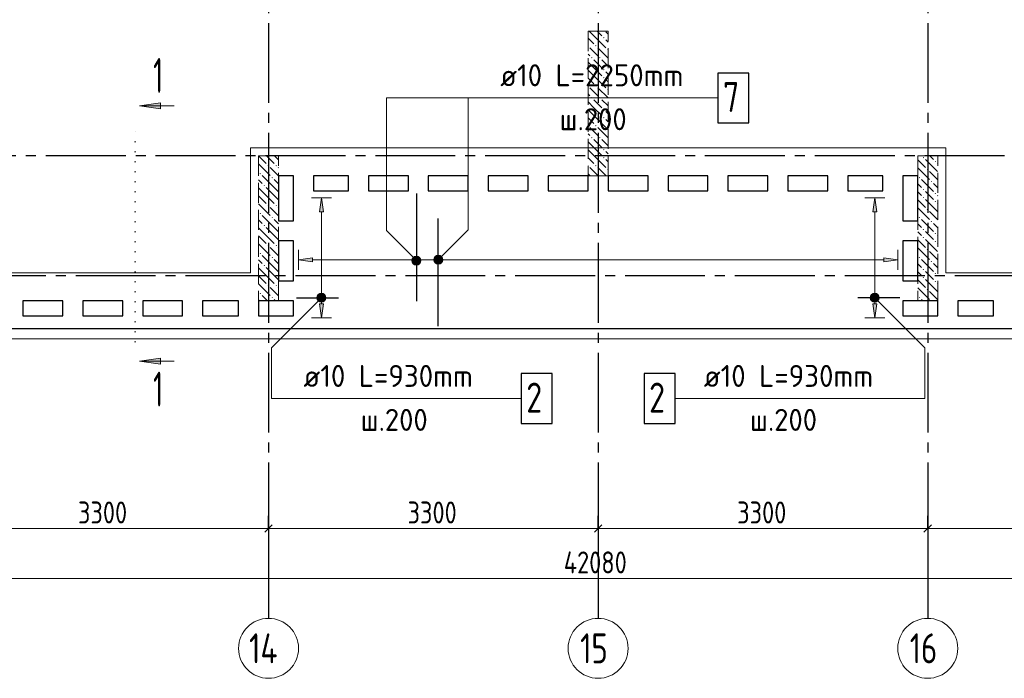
# Model space of a CAD drawing. Header units: millimetres. Extents: x 0 to 61017, y 0 to 42000.
# Tile 8 of 26: x 22449 to 32307, y 16370 to 22964. Entities that reach past the tile are written whole.
import ezdxf

# ---------------------------------------------------------------- set-up
doc = ezdxf.new("R2010")
doc.units = ezdxf.units.MM
for name, pattern in [('______2', [270, 200, -70]), ('______5', [1100, 800, -100, 100, -100]), ('______9', [100, 0, -100])]:
    doc.linetypes.add(name, pattern=pattern)
for name, color, linetype, lineweight in [('Standard', 7, 'Continuous', 25), ('ЖБ Пилон', 180, 'Continuous', 25), ('Обрамление П-обр. равн.', 7, 'Continuous', 25), ('Оси', 40, '______5', 18), ('Позиционная метка линия выноска', 7, 'Continuous', 13), ('Позиционная метка номер позиции', 7, 'Continuous', 13), ('Узлы символ', 7, 'Continuous', 25)]:
    doc.layers.add(name, color=color, linetype=linetype, lineweight=lineweight)
doc.layers.add('ЖБ Перекрытие верхний уровень', color=7, linetype='Continuous', lineweight=25, true_color=0xe0e0ff)
doc.styles.add('GOST 2.304-81', font='txt')
doc.styles.add('ISOCPEUR', font='txt')

msp = doc.modelspace()

# ---------------------------------------------------------------- hatches: boundary and pattern name
at = {"layer": 'ЖБ Пилон', "linetype": 'Continuous', "lineweight": 18, "transparency": 33554687}
for points in [[(28290.5, 22783.1), (28296.9, 22789.6), (28303.4, 22783.1), (28296.9, 22776.6)], [(28140, 22706.6), (28143.5, 22703.1), (28140, 22699.7)], [(28210.4, 22703.1), (28216.9, 22709.6), (28223.4, 22703.1), (28216.9, 22696.6)], [(28170.5, 22583.1), (28177, 22589.6), (28183.5, 22583.1), (28177, 22576.6)], [(28250.5, 22583.1), (28257, 22589.6), (28263.5, 22583.1), (28257, 22576.6)], [(28330.5, 22663.1), (28337, 22669.6), (28340, 22666.6), (28340, 22659.7), (28337, 22656.6)], [(28290.5, 22463.1), (28296.9, 22469.6), (28303.4, 22463.1), (28296.9, 22456.6)], [(28290.5, 22383.1), (28296.9, 22389.6), (28303.4, 22383.1), (28296.9, 22376.6)], [(28140, 22306.6), (28143.5, 22303.1), (28140, 22299.7)], [(28210.4, 22303.1), (28216.9, 22309.6), (28223.4, 22303.1), (28216.9, 22296.6)], [(28170.5, 22183.1), (28177, 22189.6), (28183.5, 22183.1), (28177, 22176.6)], [(28250.5, 22183.1), (28257, 22189.6), (28263.5, 22183.1), (28257, 22176.6)], [(28330.5, 22263.1), (28337, 22269.6), (28340, 22266.6), (28340, 22259.7), (28337, 22256.6)], [(28290.5, 22063.1), (28296.9, 22069.6), (28303.4, 22063.1), (28296.9, 22056.6)], [(28290.5, 21983.1), (28296.9, 21989.6), (28303.4, 21983.1), (28296.9, 21976.6)], [(28140, 21906.6), (28143.5, 21903.1), (28140, 21899.7)], [(28210.4, 21903.1), (28216.9, 21909.6), (28223.4, 21903.1), (28216.9, 21896.6)], [(28170.5, 21783.1), (28177, 21789.6), (28183.5, 21783.1), (28177, 21776.6)], [(28250.5, 21783.1), (28257, 21789.6), (28263.5, 21783.1), (28257, 21776.6)], [(28330.5, 21863.1), (28337, 21869.6), (28340, 21866.6), (28340, 21859.7), (28337, 21856.6)], [(28290.5, 21663.1), (28296.9, 21669.6), (28303.4, 21663.1), (28296.9, 21656.6)], [(28290.5, 21583.1), (28296.9, 21589.6), (28303.4, 21583.1), (28296.9, 21576.6)], [(31490.5, 21583.1), (31496.9, 21589.6), (31503.4, 21583.1), (31496.9, 21576.6)], [(24930.5, 21503.1), (24937, 21509.6), (24943.5, 21503.1), (24937, 21496.6)], [(25010.4, 21503.1), (25016.9, 21509.6), (25023.4, 21503.1), (25016.9, 21496.6)], [(28140, 21506.6), (28143.5, 21503.1), (28140, 21499.7)], [(28210.4, 21503.1), (28216.9, 21509.6), (28223.4, 21503.1), (28216.9, 21496.6)], [(31610.4, 21543.1), (31616.9, 21549.6), (31623.4, 21543.1), (31616.9, 21536.6)], [(24850.5, 21423.1), (24857, 21429.6), (24863.5, 21423.1), (24857, 21416.6)], [(28330.5, 21463.1), (28337, 21469.6), (28340, 21466.6), (28340, 21459.7), (28337, 21456.6)], [(31530.5, 21463.1), (31537, 21469.6), (31543.5, 21463.1), (31537, 21456.6)], [(24890.5, 21303.1), (24897, 21309.6), (24903.4, 21303.1), (24897, 21296.6)], [(24970.5, 21383.1), (24977, 21389.6), (24983.5, 21383.1), (24977, 21376.6)], [(31450.5, 21383.1), (31457, 21389.6), (31463.5, 21383.1), (31457, 21376.6)], [(31570.5, 21343.1), (31577, 21349.6), (31583.4, 21343.1), (31577, 21336.6)], [(31490.5, 21263.1), (31496.9, 21269.6), (31503.4, 21263.1), (31496.9, 21256.6)], [(31610.4, 21223.1), (31616.9, 21229.6), (31623.4, 21223.1), (31616.9, 21216.6)], [(24930.5, 21103.1), (24937, 21109.6), (24943.5, 21103.1), (24937, 21096.6)], [(25010.4, 21103.1), (25016.9, 21109.6), (25023.4, 21103.1), (25016.9, 21096.6)], [(31490.5, 21183.1), (31496.9, 21189.6), (31503.4, 21183.1), (31496.9, 21176.6)], [(31610.4, 21143.1), (31616.9, 21149.6), (31623.4, 21143.1), (31616.9, 21136.6)], [(24850.5, 21023.1), (24857, 21029.6), (24863.5, 21023.1), (24857, 21016.6)], [(31530.5, 21063.1), (31537, 21069.6), (31543.5, 21063.1), (31537, 21056.6)], [(24890.5, 20903.1), (24897, 20909.6), (24903.4, 20903.1), (24897, 20896.6)], [(24970.5, 20983.1), (24977, 20989.6), (24983.5, 20983.1), (24977, 20976.6)], [(31450.5, 20983.1), (31457, 20989.6), (31463.5, 20983.1), (31457, 20976.6)], [(31570.5, 20943.1), (31577, 20949.6), (31583.4, 20943.1), (31577, 20936.6)], [(31490.5, 20863.1), (31496.9, 20869.6), (31503.4, 20863.1), (31496.9, 20856.6)], [(31610.4, 20823.1), (31616.9, 20829.6), (31623.4, 20823.1), (31616.9, 20816.6)], [(24930.5, 20703.1), (24937, 20709.6), (24943.5, 20703.1), (24937, 20696.6)], [(25010.4, 20703.1), (25016.9, 20709.6), (25023.4, 20703.1), (25016.9, 20696.6)], [(31490.5, 20783.1), (31496.9, 20789.6), (31503.4, 20783.1), (31496.9, 20776.6)], [(31610.4, 20743.1), (31616.9, 20749.6), (31623.4, 20743.1), (31616.9, 20736.6)], [(24850.5, 20623.1), (24857, 20629.6), (24863.5, 20623.1), (24857, 20616.6)], [(31530.5, 20663.1), (31537, 20669.6), (31543.5, 20663.1), (31537, 20656.6)], [(24890.5, 20503.1), (24897, 20509.6), (24903.4, 20503.1), (24897, 20496.6)], [(24970.5, 20583.1), (24977, 20589.6), (24983.5, 20583.1), (24977, 20576.6)], [(31450.5, 20583.1), (31457, 20589.6), (31463.5, 20583.1), (31457, 20576.6)], [(31570.5, 20543.1), (31577, 20549.6), (31583.4, 20543.1), (31577, 20536.6)], [(31490.5, 20463.1), (31496.9, 20469.6), (31503.4, 20463.1), (31496.9, 20456.6)], [(31610.4, 20423.1), (31616.9, 20429.6), (31623.4, 20423.1), (31616.9, 20416.6)], [(24930.5, 20303.1), (24937, 20309.6), (24943.5, 20303.1), (24937, 20296.6)], [(25010.4, 20303.1), (25016.9, 20309.6), (25023.4, 20303.1), (25016.9, 20296.6)], [(31490.5, 20383.1), (31496.9, 20389.6), (31503.4, 20383.1), (31496.9, 20376.6)], [(31610.4, 20343.1), (31616.9, 20349.6), (31623.4, 20343.1), (31616.9, 20336.6)], [(24850.5, 20223.1), (24857, 20229.6), (24863.5, 20223.1), (24857, 20216.6)], [(31530.5, 20263.1), (31537, 20269.6), (31543.5, 20263.1), (31537, 20256.6)], [(24970.5, 20183.1), (24977, 20189.6), (24983.5, 20183.1), (24977, 20176.6)], [(31450.5, 20183.1), (31457, 20189.6), (31463.5, 20183.1), (31457, 20176.6)]]:
    msp.add_hatch(color=7, dxfattribs=at).paths.add_polyline_path(points, flags=16)
at = {"layer": 'Обрамление П-обр. равн.', "linetype": 'Continuous', "lineweight": 13, "transparency": 33554687}
for points in [[(25490, 21040), (25470, 21180), (25450, 21040)], [(31030, 21040), (31010, 21180), (30990, 21040)], [(26617.5, 20598.7), (26640, 20515), (26640, 20605)], [(26640, 20605), (26640, 20515), (26662.5, 20521.3)], [(26640, 20605), (26662.5, 20521.3), (26662.5, 20598.7)], [(26601.3, 20537.5), (26601.3, 20582.5), (26595, 20560)], [(26601.3, 20582.5), (26617.5, 20521.3), (26617.5, 20598.7)], [(26601.3, 20582.5), (26601.3, 20537.5), (26617.5, 20521.3)], [(26617.5, 20598.7), (26617.5, 20521.3), (26640, 20515)], [(26662.5, 20598.7), (26662.5, 20521.3), (26678.7, 20537.5)], [(26662.5, 20598.7), (26678.7, 20537.5), (26678.7, 20582.5)], [(26678.7, 20582.5), (26678.7, 20537.5), (26685, 20560)], [(31100, 20540), (31240, 20560), (31100, 20580)]]:
    msp.add_hatch(color=7, dxfattribs=at).paths.add_polyline_path(points)
for points in [[(25380, 20540), (25240, 20560), (25380, 20580)], [(25490, 20120), (25470, 19980), (25450, 20120)], [(31030, 20120), (31010, 19980), (30990, 20120)]]:
    msp.add_hatch(color=7, dxfattribs=at).paths.add_polyline_path(points, flags=16)
at = {"layer": 'Позиционная метка номер позиции', "linetype": 'Continuous', "lineweight": 13, "transparency": 33554687}
for points in [[(26388.2, 20520.7), (26431.5, 20595.8), (26376.7, 20541.1)], [(26376.7, 20541.1), (26431.5, 20595.8), (26408.5, 20595.8)], [(26376.7, 20541.1), (26408.5, 20595.8), (26376.7, 20564)], [(26376.7, 20564), (26408.5, 20595.8), (26388.2, 20584.4)], [(26388.2, 20520.7), (26451.8, 20584.4), (26431.5, 20595.8)], [(26408.5, 20509.3), (26451.8, 20584.4), (26388.2, 20520.7)], [(26408.5, 20509.3), (26463.3, 20564), (26451.8, 20584.4)], [(26431.5, 20509.3), (26463.3, 20564), (26408.5, 20509.3)], [(26431.5, 20509.3), (26463.3, 20541.1), (26463.3, 20564)], [(26463.3, 20541.1), (26431.5, 20509.3), (26451.8, 20520.7)], [(26596.7, 20571.5), (26671.8, 20528.2), (26608.2, 20591.8)], [(26596.7, 20548.5), (26651.5, 20516.7), (26596.7, 20571.5)], [(26596.7, 20571.5), (26651.5, 20516.7), (26671.8, 20528.2)], [(26628.5, 20516.7), (26596.7, 20548.5), (26608.2, 20528.2)], [(26596.7, 20548.5), (26628.5, 20516.7), (26651.5, 20516.7)], [(26608.2, 20591.8), (26683.3, 20548.5), (26628.5, 20603.3)], [(26608.2, 20591.8), (26671.8, 20528.2), (26683.3, 20548.5)], [(26628.5, 20603.3), (26683.3, 20548.5), (26683.3, 20571.5)], [(26628.5, 20603.3), (26683.3, 20571.5), (26651.5, 20603.3)], [(26651.5, 20603.3), (26683.3, 20571.5), (26671.8, 20591.8)], [(25501.8, 20148.2), (25438.2, 20211.8), (25426.7, 20191.5)], [(25513.3, 20168.5), (25458.5, 20223.3), (25438.2, 20211.8)], [(25513.3, 20168.5), (25438.2, 20211.8), (25501.8, 20148.2)], [(25513.3, 20191.5), (25481.5, 20223.3), (25458.5, 20223.3)], [(25513.3, 20191.5), (25458.5, 20223.3), (25513.3, 20168.5)], [(25481.5, 20223.3), (25513.3, 20191.5), (25501.8, 20211.8)], [(30966.7, 20191.5), (30998.5, 20223.3), (30978.2, 20211.8)], [(30998.5, 20223.3), (30966.7, 20191.5), (30966.7, 20168.5)], [(30998.5, 20223.3), (30966.7, 20168.5), (31021.5, 20223.3)], [(31021.5, 20223.3), (30966.7, 20168.5), (30978.2, 20148.2)], [(31021.5, 20223.3), (30978.2, 20148.2), (31041.8, 20211.8)], [(31041.8, 20211.8), (30978.2, 20148.2), (30998.5, 20136.7)], [(31041.8, 20211.8), (30998.5, 20136.7), (31053.3, 20191.5)], [(25501.8, 20148.2), (25426.7, 20191.5), (25481.5, 20136.7)], [(25481.5, 20136.7), (25426.7, 20191.5), (25426.7, 20168.5)], [(25481.5, 20136.7), (25426.7, 20168.5), (25458.5, 20136.7)], [(25458.5, 20136.7), (25426.7, 20168.5), (25438.2, 20148.2)], [(31053.3, 20191.5), (30998.5, 20136.7), (31021.5, 20136.7)], [(31053.3, 20191.5), (31021.5, 20136.7), (31053.3, 20168.5)], [(31053.3, 20168.5), (31021.5, 20136.7), (31041.8, 20148.2)]]:
    msp.add_hatch(color=7, dxfattribs=at).paths.add_polyline_path(points)
at = {"layer": 'Узлы символ', "linetype": 'Continuous', "lineweight": 13, "transparency": 33554687}
for points in [[(23857.7, 22072.2), (23647.7, 22102.2), (23857.7, 22132.2)], [(23857.7, 19515.4), (23647.7, 19545.4), (23857.7, 19575.4)]]:
    msp.add_hatch(color=7, dxfattribs=at).paths.add_polyline_path(points, flags=16)

# ---------------------------------------------------------------- linework, layer by layer
at = {"layer": 'Standard', "color": 7, "linetype": 'Continuous', "lineweight": 25, "transparency": 33554687}
for p, q in [((25040, 21400), (25040, 20950)), ((25190, 21400), (25040, 21400)), ((25190, 20950), (25190, 21400)), ((25390, 21400), (25390, 21250)), ((25740, 21400), (25390, 21400)), ((25740, 21250), (25740, 21400)), ((25940, 21400), (25940, 21250)), ((26340, 21400), (25940, 21400)), ((26340, 21250), (26340, 21400)), ((26540, 21400), (26540, 21250)), ((26940, 21400), (26540, 21400)), ((26940, 21250), (26940, 21400)), ((27140, 21400), (27140, 21250)), ((27540, 21400), (27140, 21400)), ((27540, 21250), (27540, 21400)), ((27740, 21400), (27740, 21250)), ((28140, 21400), (27740, 21400)), ((28140, 21250), (28140, 21400)), ((28340, 21400), (28340, 21250)), ((28740, 21400), (28340, 21400)), ((28740, 21250), (28740, 21400)), ((28940, 21400), (28940, 21250)), ((29340, 21400), (28940, 21400)), ((29340, 21250), (29340, 21400)), ((29540, 21400), (29540, 21250)), ((29940, 21400), (29540, 21400)), ((29940, 21250), (29940, 21400)), ((30140, 21400), (30140, 21250)), ((30540, 21400), (30140, 21400)), ((30540, 21250), (30540, 21400)), ((30740, 21400), (30740, 21250)), ((31090, 21400), (30740, 21400)), ((31090, 21250), (31090, 21400)), ((31290, 21400), (31290, 20950)), ((31440, 21400), (31290, 21400)), ((31440, 20950), (31440, 21400)), ((25390, 21250), (25740, 21250)), ((25940, 21250), (26340, 21250)), ((26540, 21250), (26940, 21250)), ((27140, 21250), (27540, 21250)), ((27740, 21250), (28140, 21250)), ((28340, 21250), (28740, 21250)), ((28940, 21250), (29340, 21250)), ((29540, 21250), (29940, 21250)), ((30140, 21250), (30540, 21250)), ((30740, 21250), (31090, 21250)), ((25040, 20950), (25190, 20950)), ((31290, 20950), (31440, 20950)), ((25040, 20750), (25040, 20350)), ((25190, 20750), (25040, 20750)), ((25190, 20350), (25190, 20750)), ((31290, 20750), (31290, 20350)), ((31440, 20750), (31290, 20750)), ((31440, 20350), (31440, 20750)), ((25040, 20350), (25190, 20350)), ((31290, 20350), (31440, 20350)), ((22480, 20150), (22480, 20000)), ((22880, 20150), (22480, 20150)), ((22880, 20000), (22880, 20150)), ((23080, 20150), (23080, 20000)), ((23480, 20150), (23080, 20150)), ((23480, 20000), (23480, 20150)), ((23680, 20150), (23680, 20000)), ((24080, 20150), (23680, 20150)), ((24080, 20000), (24080, 20150)), ((24280, 20150), (24280, 20000)), ((24640, 20150), (24280, 20150)), ((24640, 20000), (24640, 20150)), ((24840, 20150), (24840, 20000)), ((25190, 20150), (24840, 20150)), ((25190, 20000), (25190, 20150)), ((31290, 20150), (31290, 20000)), ((31640, 20150), (31290, 20150)), ((31640, 20000), (31640, 20150)), ((31840, 20150), (31840, 20000)), ((32200, 20150), (31840, 20150)), ((32200, 20000), (32200, 20150)), ((22480, 20000), (22880, 20000)), ((23080, 20000), (23480, 20000)), ((23680, 20000), (24080, 20000)), ((24280, 20000), (24640, 20000)), ((24840, 20000), (25190, 20000)), ((31290, 20000), (31640, 20000)), ((31840, 20000), (32200, 20000)), ((28240, 19870), (7100, 19870)), ((49710, 19870), (28240, 19870)), ((24902.5, 17832.5), (24977.5, 17907.5)), ((28202.5, 17832.5), (28277.5, 17907.5)), ((31502.5, 17832.5), (31577.5, 17907.5))]:
    msp.add_line(p, q, dxfattribs=at)
at = {"layer": 'Standard', "color": 251, "linetype": 'Continuous', "lineweight": -3, "true_color": 0x656565, "transparency": 33554687}
for p, q in [((24940, 17870), (24940, 17995)), ((28240, 17870), (28240, 17995)), ((31540, 17870), (31540, 17995)), ((24940, 17870), (24940, 17745)), ((24940, 17870), (24940, 17417.8)), ((28240, 17870), (28240, 17745)), ((28240, 17870), (28240, 17417.8)), ((31540, 17870), (31540, 17745)), ((31540, 17870), (31540, 17417.8))]:
    msp.add_line(p, q, dxfattribs=at)
at = {"layer": 'Standard', "color": 7, "linetype": 'Continuous', "lineweight": 13, "transparency": 33554687}
for p, q in [((21640, 17870), (24940, 17870)), ((24940, 17870), (28240, 17870)), ((28240, 17870), (31540, 17870)), ((31540, 17870), (34840, 17870)), ((49280, 17370), (7200, 17370))]:
    msp.add_line(p, q, dxfattribs=at)
at = {"layer": 'Standard', "color": 254, "linetype": 'Continuous', "lineweight": 13, "true_color": 0xc4c4ff, "transparency": 33554687}
msp.add_lwpolyline([(7000, 19770), (49810, 19770), (49810, 36350), (7000, 36350), (7000, 19770)], dxfattribs=at)
at = {"layer": 'ЖБ Перекрытие верхний уровень', "color": 7, "linetype": 'Continuous', "lineweight": 18, "transparency": 33554687}
for p, q in [((25040, 21400), (25190, 21400)), ((25040, 20950), (25040, 21400)), ((25190, 21400), (25190, 20950)), ((25390, 21250), (25390, 21400)), ((25390, 21400), (25740, 21400)), ((25740, 21400), (25740, 21250)), ((25940, 21400), (26340, 21400)), ((25940, 21250), (25940, 21400)), ((26340, 21400), (26340, 21250)), ((26540, 21250), (26540, 21400)), ((26540, 21400), (26940, 21400)), ((26940, 21400), (26940, 21250)), ((27140, 21250), (27140, 21400)), ((27140, 21400), (27540, 21400)), ((27540, 21400), (27540, 21250)), ((27740, 21400), (28140, 21400)), ((27740, 21250), (27740, 21400)), ((28140, 21400), (28140, 21250)), ((28340, 21400), (28740, 21400)), ((28340, 21250), (28340, 21400)), ((28740, 21400), (28740, 21250)), ((28940, 21250), (28940, 21400)), ((28940, 21400), (29340, 21400)), ((29340, 21400), (29340, 21250)), ((29540, 21250), (29540, 21400)), ((29540, 21400), (29940, 21400)), ((29940, 21400), (29940, 21250)), ((30140, 21250), (30140, 21400)), ((30140, 21400), (30540, 21400)), ((30540, 21400), (30540, 21250)), ((30740, 21250), (30740, 21400)), ((30740, 21400), (31090, 21400)), ((31090, 21400), (31090, 21250)), ((31290, 20950), (31290, 21400)), ((31290, 21400), (31440, 21400)), ((31440, 21400), (31440, 20950)), ((25740, 21250), (25390, 21250)), ((26340, 21250), (25940, 21250)), ((26940, 21250), (26540, 21250)), ((27540, 21250), (27140, 21250)), ((28140, 21250), (27740, 21250)), ((28740, 21250), (28340, 21250)), ((29340, 21250), (28940, 21250)), ((29940, 21250), (29540, 21250)), ((30540, 21250), (30140, 21250)), ((31090, 21250), (30740, 21250)), ((25190, 20950), (25040, 20950)), ((31440, 20950), (31290, 20950)), ((25040, 20350), (25040, 20750)), ((25040, 20750), (25190, 20750)), ((25190, 20750), (25190, 20350)), ((31290, 20350), (31290, 20750)), ((31290, 20750), (31440, 20750)), ((31440, 20750), (31440, 20350)), ((25190, 20350), (25040, 20350)), ((31440, 20350), (31290, 20350)), ((22480, 20000), (22480, 20150)), ((22480, 20150), (22880, 20150)), ((22880, 20150), (22880, 20000)), ((23080, 20000), (23080, 20150)), ((23080, 20150), (23480, 20150)), ((23480, 20150), (23480, 20000)), ((23680, 20150), (24080, 20150)), ((23680, 20000), (23680, 20150)), ((24080, 20150), (24080, 20000)), ((24280, 20000), (24280, 20150)), ((24280, 20150), (24640, 20150)), ((24640, 20150), (24640, 20000)), ((24840, 20000), (24840, 20150)), ((24840, 20150), (25190, 20150)), ((25190, 20150), (25190, 20000)), ((31290, 20000), (31290, 20150)), ((31290, 20150), (31640, 20150)), ((31640, 20150), (31640, 20000)), ((31840, 20000), (31840, 20150)), ((31840, 20150), (32200, 20150)), ((32200, 20150), (32200, 20000)), ((22880, 20000), (22480, 20000)), ((23480, 20000), (23080, 20000)), ((24080, 20000), (23680, 20000)), ((24640, 20000), (24280, 20000)), ((25190, 20000), (24840, 20000)), ((31640, 20000), (31290, 20000)), ((32200, 20000), (31840, 20000)), ((7100, 19870), (28240, 19870)), ((28240, 19870), (49710, 19870))]:
    msp.add_line(p, q, dxfattribs=at)
at = {"layer": 'ЖБ Пилон', "color": 253, "linetype": '______2', "lineweight": 13, "true_color": 0xa0a0a0, "transparency": 33554687}
for p, q in [((28140, 22850), (28140, 21400)), ((28340, 22850), (28140, 22850)), ((28340, 21400), (28340, 22850)), ((24840, 21600), (24840, 20150)), ((25040, 21600), (24840, 21600)), ((25040, 20150), (25040, 21600)), ((31440, 21600), (31440, 20150)), ((31640, 21600), (31440, 21600)), ((31640, 20150), (31640, 21600)), ((28140, 21400), (28340, 21400)), ((24840, 20150), (25040, 20150)), ((31440, 20150), (31640, 20150))]:
    msp.add_line(p, q, dxfattribs=at)
at = {"layer": 'ЖБ Пилон', "color": 9, "linetype": 'Continuous', "lineweight": 18, "true_color": 0xc7c7c7, "transparency": 33554687}
for p, q in [((28140, 22780.1), (28196.9, 22723.1)), ((28150.1, 22850), (28196.9, 22803.1)), ((28196.9, 22803.1), (28316.9, 22683.1)), ((28230.1, 22850), (28277, 22803.1)), ((28340, 22820.1), (28316.9, 22843.1)), ((28196.9, 22643.1), (28157, 22683.1)), ((28237, 22683.1), (28340, 22580.1)), ((28316.9, 22763.1), (28340, 22740.1)), ((28140, 22620.1), (28157, 22603.1)), ((28237, 22603.1), (28196.9, 22643.1)), ((28196.9, 22483.1), (28140, 22540.1)), ((28196.9, 22563.1), (28277, 22483.1)), ((28196.9, 22483.1), (28277, 22403.1)), ((28277, 22563.1), (28340, 22500.1)), ((28140, 22460.1), (28196.9, 22403.1)), ((28140, 22380.1), (28196.9, 22323.1)), ((28196.9, 22403.1), (28316.9, 22283.1)), ((28340, 22420.1), (28316.9, 22443.1)), ((28196.9, 22243.1), (28157, 22283.1)), ((28237, 22283.1), (28340, 22180.1)), ((28316.9, 22363.1), (28340, 22340.1)), ((28140, 22220.1), (28157, 22203.1)), ((28237, 22203.1), (28196.9, 22243.1)), ((28196.9, 22083.1), (28140, 22140.1)), ((28196.9, 22163.1), (28277, 22083.1)), ((28196.9, 22083.1), (28277, 22003.1)), ((28277, 22163.1), (28340, 22100.1)), ((28140, 22060.1), (28196.9, 22003.1)), ((28196.9, 22003.1), (28316.9, 21883.1)), ((28340, 22020.1), (28316.9, 22043.1)), ((28140, 21980.1), (28196.9, 21923.1)), ((28316.9, 21963.1), (28340, 21940.1)), ((28140, 21820.1), (28157, 21803.1)), ((28196.9, 21843.1), (28157, 21883.1)), ((28237, 21803.1), (28196.9, 21843.1)), ((28237, 21883.1), (28340, 21780.1)), ((28196.9, 21683.1), (28140, 21740.1)), ((28196.9, 21763.1), (28277, 21683.1)), ((28277, 21763.1), (28340, 21700.1)), ((24840.1, 21600), (24916.9, 21523.1)), ((24920.1, 21600), (24997, 21523.1)), ((25000.1, 21600), (25040, 21560.1)), ((28140, 21660.1), (28196.9, 21603.1)), ((28196.9, 21683.1), (28277, 21603.1)), ((28196.9, 21603.1), (28316.9, 21483.1)), ((28340, 21620.1), (28316.9, 21643.1)), ((31596.9, 21563.1), (31560.1, 21600)), ((24840, 21520.1), (24957, 21403.1)), ((28140, 21580.1), (28196.9, 21523.1)), ((28316.9, 21563.1), (28340, 21540.1)), ((31440, 21560.1), (31516.9, 21483.1)), ((31516.9, 21563.1), (31637, 21443.1)), ((31637, 21523.1), (31640, 21520.1)), ((24997, 21283.1), (24877, 21403.1)), ((24997, 21443.1), (24957, 21483.1)), ((25037, 21403.1), (24997, 21443.1)), ((25037, 21483.1), (25040, 21480.1)), ((28140, 21420.1), (28157, 21403.1)), ((28196.9, 21443.1), (28157, 21483.1)), ((28237, 21403.1), (28196.9, 21443.1)), ((28237, 21483.1), (28320.1, 21400)), ((31440, 21480.1), (31557, 21363.1)), ((31557, 21443.1), (31640, 21360.1)), ((24840, 21360.1), (24877, 21323.1)), ((24997, 21363.1), (25040, 21320.1)), ((31440, 21320.1), (31477, 21283.1)), ((31477, 21363.1), (31596.9, 21243.1)), ((31640, 21280.1), (31596.9, 21323.1)), ((24916.9, 21203.1), (24840, 21280.1)), ((24840, 21200.1), (24916.9, 21123.1)), ((24916.9, 21283.1), (24997, 21203.1)), ((24916.9, 21203.1), (24997, 21123.1)), ((24997, 21283.1), (25040, 21240.1)), ((24997, 21203.1), (25040, 21160.1)), ((31440, 21240.1), (31477, 21203.1)), ((31557, 21203.1), (31516.9, 21243.1)), ((31596.9, 21163.1), (31557, 21203.1)), ((31637, 21203.1), (31640, 21200.1)), ((24840, 21120.1), (24957, 21003.1)), ((31440, 21160.1), (31516.9, 21083.1)), ((31516.9, 21163.1), (31637, 21043.1)), ((31637, 21123.1), (31640, 21120.1)), ((24997, 20883.1), (24877, 21003.1)), ((24997, 21043.1), (24957, 21083.1)), ((25037, 21003.1), (24997, 21043.1)), ((25037, 21083.1), (25040, 21080.1)), ((31440, 21080.1), (31557, 20963.1)), ((31557, 21043.1), (31640, 20960.1)), ((24840, 20960.1), (24877, 20923.1)), ((24997, 20963.1), (25040, 20920.1)), ((31440, 20920.1), (31477, 20883.1)), ((31477, 20963.1), (31596.9, 20843.1)), ((31640, 20880.1), (31596.9, 20923.1)), ((24916.9, 20803.1), (24840, 20880.1)), ((24916.9, 20883.1), (24997, 20803.1)), ((24916.9, 20803.1), (24997, 20723.1)), ((24997, 20883.1), (25040, 20840.1)), ((24997, 20803.1), (25040, 20760.1)), ((31440, 20840.1), (31477, 20803.1)), ((31557, 20803.1), (31516.9, 20843.1)), ((31596.9, 20763.1), (31557, 20803.1)), ((31637, 20803.1), (31640, 20800.1)), ((24840, 20800.1), (24916.9, 20723.1)), ((24840, 20720.1), (24957, 20603.1)), ((31440, 20760.1), (31516.9, 20683.1)), ((31516.9, 20763.1), (31637, 20643.1)), ((31637, 20723.1), (31640, 20720.1)), ((24997, 20643.1), (24957, 20683.1)), ((25037, 20603.1), (24997, 20643.1)), ((25037, 20683.1), (25040, 20680.1)), ((31440, 20680.1), (31557, 20563.1)), ((31557, 20643.1), (31640, 20560.1)), ((24840, 20560.1), (24877, 20523.1)), ((24997, 20483.1), (24877, 20603.1)), ((24997, 20563.1), (25040, 20520.1)), ((31440, 20520.1), (31477, 20483.1)), ((31477, 20563.1), (31596.9, 20443.1)), ((31640, 20480.1), (31596.9, 20523.1)), ((24916.9, 20403.1), (24840, 20480.1)), ((24916.9, 20483.1), (24997, 20403.1)), ((24997, 20483.1), (25040, 20440.1)), ((31440, 20440.1), (31477, 20403.1)), ((31557, 20403.1), (31516.9, 20443.1)), ((24840, 20400.1), (24916.9, 20323.1)), ((24840, 20320.1), (24957, 20203.1)), ((24916.9, 20403.1), (24997, 20323.1)), ((24997, 20403.1), (25040, 20360.1)), ((31440, 20360.1), (31516.9, 20283.1)), ((31516.9, 20363.1), (31637, 20243.1)), ((31596.9, 20363.1), (31557, 20403.1)), ((31637, 20403.1), (31640, 20400.1)), ((31637, 20323.1), (31640, 20320.1)), ((24997, 20243.1), (24957, 20283.1)), ((25037, 20203.1), (24997, 20243.1)), ((25037, 20283.1), (25040, 20280.1)), ((31440, 20280.1), (31557, 20163.1)), ((31557, 20243.1), (31640, 20160.1)), ((24840, 20160.1), (24850.1, 20150)), ((24930.1, 20150), (24877, 20203.1)), ((24997, 20163.1), (25010.1, 20150)), ((31477, 20163.1), (31490.1, 20150))]:
    msp.add_line(p, q, dxfattribs=at)
at = {"layer": 'Обрамление П-обр. равн.', "color": 7, "linetype": 'Continuous', "lineweight": 25, "transparency": 33554687}
for p, q in [((26420, 21225), (26420, 20145)), ((26640, 19895), (26640, 20975)), ((25220, 20180), (25640, 20180)), ((31260, 20180), (30840, 20180))]:
    msp.add_line(p, q, dxfattribs=at)
at = {"layer": 'Обрамление П-обр. равн.', "color": 251, "linetype": 'Continuous', "lineweight": 13, "true_color": 0x494949, "transparency": 33554687}
for p, q in [((25470, 21180), (25370, 21180)), ((25470, 21180), (25450, 21040)), ((25490, 21040), (25470, 21180)), ((25470, 21180), (25570, 21180)), ((25470, 21180), (25470, 21180)), ((31010, 21180), (30910, 21180)), ((31010, 21180), (30990, 21040)), ((31030, 21040), (31010, 21180)), ((31010, 21180), (31110, 21180)), ((31010, 21180), (31010, 21180)), ((25450, 21040), (25490, 21040)), ((25470, 20210), (25470, 21040)), ((30990, 21040), (31030, 21040)), ((31010, 20210), (31010, 21040)), ((25240, 20560), (25240, 20660)), ((26640, 20605), (26640, 20605)), ((31240, 20560), (31240, 20660)), ((25240, 20560), (25380, 20580)), ((25380, 20540), (25240, 20560)), ((25240, 20560), (25240, 20460)), ((25240, 20560), (25240, 20560)), ((25380, 20580), (25380, 20540)), ((25380, 20560), (26610, 20560)), ((26640, 20515), (26640, 20515)), ((26670, 20560), (31100, 20560)), ((31240, 20560), (31100, 20580)), ((31100, 20580), (31100, 20540)), ((31100, 20540), (31240, 20560)), ((31240, 20560), (31240, 20460)), ((31240, 20560), (31240, 20560)), ((25425, 20180), (25425, 20180)), ((25470, 19980), (25450, 20120)), ((25450, 20120), (25490, 20120)), ((25470, 20120), (25470, 20150)), ((25490, 20120), (25470, 19980)), ((25515, 20180), (25515, 20180)), ((30965, 20180), (30965, 20180)), ((31010, 19980), (30990, 20120)), ((30990, 20120), (31030, 20120)), ((31010, 20120), (31010, 20150)), ((31030, 20120), (31010, 19980)), ((31055, 20180), (31055, 20180)), ((25470, 19980), (25370, 19980)), ((25470, 19980), (25570, 19980)), ((25470, 19980), (25470, 19980)), ((31010, 19980), (30910, 19980)), ((31010, 19980), (31110, 19980)), ((31010, 19980), (31010, 19980))]:
    msp.add_line(p, q, dxfattribs=at)
at = {"layer": 'Обрамление П-обр. равн.', "color": 7, "linetype": 'Continuous', "lineweight": 25, "transparency": 33554687}
for points in [[(29440, 21930), (29750, 21930), (29750, 22430), (29440, 22430), (29440, 21930)], [(27470, 18920), (27780, 18920), (27780, 19420), (27470, 19420), (27470, 18920)], [(28700, 18920), (29010, 18920), (29010, 19420), (28700, 19420), (28700, 18920)]]:
    msp.add_lwpolyline(points, dxfattribs=at)
at = {"layer": 'Обрамление П-обр. равн.', "color": 251, "linetype": 'Continuous', "lineweight": 13, "true_color": 0x494949, "transparency": 33554687}
msp.add_circle((26640, 20560), 45, dxfattribs=at)
at = {"layer": 'Оси', "color": 8, "linetype": '______5', "lineweight": -3, "transparency": 33554687}
for p, q in [((24940, 35030), (24940, 16970)), ((28240, 35030), (28240, 16970)), ((31540, 35030), (31540, 16970)), ((49910, 21600), (4600, 21600)), ((50210, 20400), (4600, 20400))]:
    msp.add_line(p, q, dxfattribs=at)
at = {"layer": 'Оси', "color": 7, "linetype": 'Continuous', "lineweight": 13, "transparency": 33554687}
for centre in [(24940, 16670), (28240, 16670), (31540, 16670)]:
    msp.add_circle(centre, 300, dxfattribs=at)
at = {"layer": 'Позиционная метка линия выноска', "color": 251, "linetype": 'Continuous', "lineweight": 13, "true_color": 0x494949, "transparency": 33554687}
msp.add_lwpolyline([(7150, 21680), (10680, 21680), (10680, 20430), (14240, 20430), (14240, 21680), (21200, 21680), (21200, 20430), (24760, 20430), (24760, 21680), (31720, 21680), (31720, 20430), (35280, 20430), (35280, 21680), (42240, 21680), (42240, 20430), (45800, 20430), (45800, 21680), (49100, 21680), (49100, 26940), (48500, 26940), (48500, 28540), (49100, 28540), (49100, 34450)], dxfattribs=at)
at = {"layer": 'Позиционная метка номер позиции', "color": 7, "linetype": 'Continuous', "lineweight": 13, "transparency": 33554687}
for p, q in [((26388.2, 20584.4), (26388.2, 20584.4)), ((26388.2, 20520.7), (26388.2, 20520.7)), ((26451.8, 20584.4), (26451.8, 20584.4)), ((26451.8, 20520.7), (26451.8, 20520.7)), ((26608.2, 20591.8), (26608.2, 20591.8)), ((26608.2, 20528.2), (26608.2, 20528.2)), ((26671.8, 20591.8), (26671.8, 20591.8)), ((26671.8, 20528.2), (26671.8, 20528.2)), ((25438.2, 20211.8), (25438.2, 20211.8)), ((25501.8, 20211.8), (25501.8, 20211.8)), ((30978.2, 20211.8), (30978.2, 20211.8)), ((31041.8, 20211.8), (31041.8, 20211.8)), ((25438.2, 20148.2), (25438.2, 20148.2)), ((25501.8, 20148.2), (25501.8, 20148.2)), ((30978.2, 20148.2), (30978.2, 20148.2)), ((31041.8, 20148.2), (31041.8, 20148.2))]:
    msp.add_line(p, q, dxfattribs=at)
for points in [[(26420, 20552.5), (26120, 20852.5), (26120, 22180), (29440, 22180)], [(26640, 20560), (26940, 20860), (26940, 22180), (29440, 22180)], [(25470, 20180), (24970, 19680), (24970, 19170), (27470, 19170)], [(31010, 20180), (31510, 19680), (31510, 19170), (29010, 19170)]]:
    msp.add_lwpolyline(points, dxfattribs=at)
for centre in [(26640, 20560), (26420, 20552.5), (25470, 20180), (31010, 20180)]:
    msp.add_circle(centre, 45, dxfattribs=at)
at = {"layer": 'Узлы символ', "color": 7, "linetype": 'Continuous', "lineweight": 13, "transparency": 33554687}
for p, q in [((23647.7, 22102.2), (23857.7, 22132.2)), ((23647.7, 22102.2), (23995.2, 22102.2)), ((23647.7, 22102.2), (23647.7, 22102.2)), ((23647.7, 22102.2), (23647.7, 22102.2)), ((23647.7, 22102.2), (23647.7, 22102.2)), ((23857.7, 22072.2), (23647.7, 22102.2)), ((23857.7, 22132.2), (23857.7, 22072.2)), ((23857.7, 22102.2), (23872.7, 22102.2)), ((23647.7, 19545.4), (23857.7, 19575.4)), ((23647.7, 19545.4), (23995.2, 19545.4)), ((23647.7, 19545.4), (23647.7, 19545.4)), ((23647.7, 19545.4), (23647.7, 19545.4)), ((23647.7, 19545.4), (23647.7, 19545.4)), ((23857.7, 19515.4), (23647.7, 19545.4)), ((23857.7, 19575.4), (23857.7, 19515.4)), ((23857.7, 19545.4), (23872.7, 19545.4))]:
    msp.add_line(p, q, dxfattribs=at)
at = {"layer": 'Узлы символ', "color": 7, "linetype": '______9', "lineweight": 13, "transparency": 33554687}
msp.add_line((23605.9, 19738.7), (23605.9, 21879.2), dxfattribs=at)

# ---------------------------------------------------------------- texts
at = {"layer": 'Standard', "color": 7, "linetype": 'Continuous', "lineweight": 25, "transparency": 33554687, "char_height": 220, "attachment_point": 7, "style": 'GOST 2.304-81'}
for s, insert, width in [('3300', (23032, 17920), 641.476), ('3300', (26332, 17920), 641.476), ('3300', (29632, 17920), 641.476), ('42080', (27896, 17420), 813.278)]:
    msp.add_mtext(s, dxfattribs=dict(at, insert=insert, width=width))
at = {"layer": 'Обрамление П-обр. равн.', "color": 7, "linetype": 'Continuous', "lineweight": 13, "transparency": 33554687, "attachment_point": 7, "style": 'ISOCPEUR'}
for s, insert, char_height, width in [('\\W0.96;ø10 L=2250mm ', (27260, 22297.3), 220, 2150.523), ('\\W0.78;7', (29490, 22040), 300, 326.407), ('\\W0.95;ш.200 ', (27854, 21857.3), 220, 962.136), ('\\W0.96;ø10 L=930mm ', (25290, 19287.3), 220, 1996.291), ('\\W0.96;ø10 L=930mm ', (29298, 19287.3), 220, 1996.291), ('\\W0.78;2', (27520, 19030), 300, 326.407), ('\\W0.78;2', (28750, 19030), 300, 326.407), ('\\W0.95;ш.200 ', (25862, 18847.3), 220, 962.129), ('\\W0.95;ш.200 ', (29760, 18847.3), 220, 962.136)]:
    msp.add_mtext(s, dxfattribs=dict(at, insert=insert, char_height=char_height, width=width))
at = {"layer": 'Оси', "color": 7, "linetype": 'Continuous', "lineweight": 25, "transparency": 33554687, "char_height": 300, "attachment_point": 7, "style": 'ISOCPEUR'}
for s, insert, width in [('\\W0.76;14', (24745, 16520), 504.567), ('\\W0.75;15', (28060, 16520), 472.289), ('\\W0.75;16', (31360, 16520), 472.272)]:
    msp.add_mtext(s, dxfattribs=dict(at, insert=insert, width=width))
at = {"layer": 'Узлы символ', "color": 7, "linetype": 'Continuous', "lineweight": 35, "transparency": 33554687, "char_height": 350, "width": 272.222, "attachment_point": 7, "style": 'ISOCPEUR'}
for insert in [(23785.2, 22230.5), (23785.2, 19090.4)]:
    msp.add_mtext('\\W0.56;1', dxfattribs=dict(at, insert=insert))

doc.saveas('drawing.dxf')
